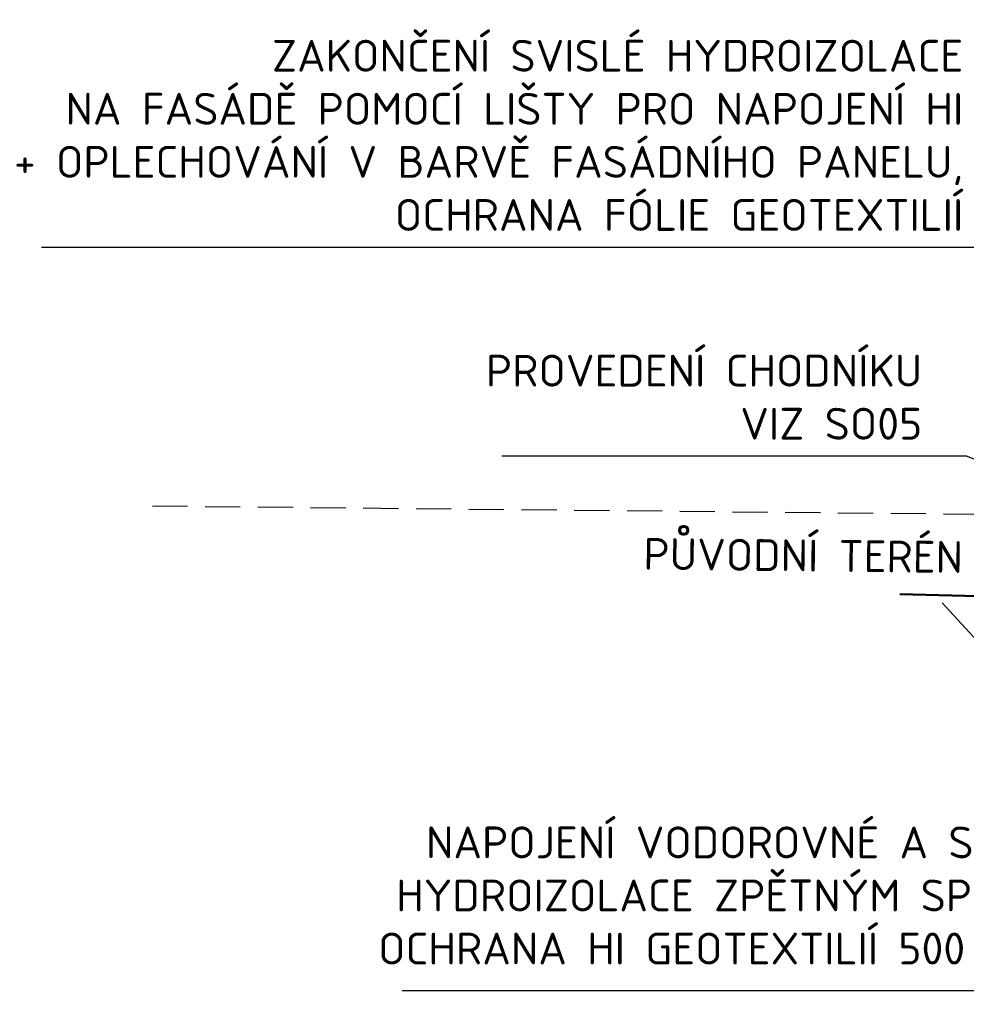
# Model space of a CAD drawing. Header units: millimetres. Extents: x -118752 to 407724, y -73278 to 155058.
# Tile 230 of 256: x 119728 to 123147, y 109610 to 113167. Entities that reach past the tile are written whole.
import ezdxf

# ---------------------------------------------------------------- set-up
doc = ezdxf.new("R2010")
doc.units = ezdxf.units.MM
doc.header["$LTSCALE"] = 10
doc.linetypes.add('DASHED', pattern=[19.05, 12.7, -6.35])
for name, color, linetype, lineweight in [('CKSTENY_REZ', 6, 'Continuous', 50), ('CKTEXTY_MALE', 3, 'Continuous', 18), ('pohledy', 7, 'Continuous', 25)]:
    doc.layers.add(name, color=color, linetype=linetype, lineweight=lineweight)
doc.styles.get("Standard").update_dxf_attribs({"font": 'isocpeur.ttf'})
doc.dimstyles.new('CADKON$7', dxfattribs={"dimscale": 100, "dimtxt": 2.5, "dimasz": 2.5, "dimexe": 1.8, "dimexo": 5, "dimgap": 0.6, "dimtad": 1, "dimrnd": 1, "dimtxsty": 'Standard', "dimblk1": 'OBLIQUE', "dimblk2": 'OBLIQUE', "dimsah": 1, "dimcen": 2.5, "dimadec": 1, "dimazin": 2, "dimtfac": 1, "dimtdec": 4, "dimtix": 1, "dimtmove": 0, "dimatfit": 3, "dimldrblk": 'DOTSMALL', "dimfxl": 5, "dimfxlon": 1, "dimtfill": 1, "dimtolj": 1, "dimarcsym": 0})

# ---------------------------------------------------------------- blocks, each defined once
blk = doc.blocks.new('_OBLIQUE')
at = {"color": 0, "linetype": 'ByBlock'}
blk.add_line((-0.5, -0.5), (0.5, 0.5), dxfattribs=at)

msp = doc.modelspace()

# ---------------------------------------------------------------- linework, layer by layer
at = {"layer": 'CKSTENY_REZ'}
msp.add_line((124207.345, 111060.331), (122907.036, 111090.941), dxfattribs=at)
at = {"layer": 'Defpoints'}
msp.add_line((123060.162, 111060.331), (125079.678, 108860.292), dxfattribs=at)
at = {"layer": 'pohledy', "linetype": 'DASHED'}
msp.add_lwpolyline([(120207.345, 111410.331), (125207.345, 111360.331), (132917.845, 111060.331), (146412.845, 111110.331), (157262.845, 110660.331), (162262.845, 110460.331)], dxfattribs=at)

# ---------------------------------------------------------------- texts
at = {"layer": 'CKTEXTY_MALE'}
msp.add_text('PŮVODNÍ TERÉN', height=115, rotation=359.396748, dxfattribs=at).set_placement((121980.552, 111179.602))
at = {"layer": 'CKTEXTY_MALE', "char_height": 115, "attachment_point": 9}
for s, insert in [('ZAKONČENÍ SVISLÉ HYDROIZOLACE\\PNA FASÁDĚ POMOCÍ LIŠTY PRO NAPOJENÍ HI\\P+ OPLECHOVÁNÍ V BARVĚ FASÁDNÍHO PANELU,\\POCHRANA FÓLIE GEOTEXTILIÍ', (123136.223, 112403.686)), ('PROVEDENÍ CHODNÍKU \\PVIZ SO05', (122988.09, 111649.621)), ('NAPOJENÍ VODOROVNÉ A SVISLÉ\\PHYDROIZOLACE ZPĚTNÝM SPOJEM, \\POCHRANA HI GEOTEXTILIÍ 500 g/m2', (123570.39, 109718.88))]:
    msp.add_mtext(s, dxfattribs=dict(at, insert=insert))

# ---------------------------------------------------------------- leaders
at = {"layer": 'CKTEXTY_MALE', "annotation_type": 0, "has_hookline": 1, "hookline_direction": 1}
for points, text_width in [([(125177.345, 111289.453), (123296.223, 112343.686), (123196.223, 112343.686)], 3329.25), ([(124386.1, 111108.852), (123148.09, 111589.621), (123048.09, 111589.621)], 1518), ([(125126.621, 110980.331), (123730.39, 109658.88), (123630.39, 109658.88)], 2461)]:
    msp.add_leader(points, dimstyle='CADKON$7', override={"dimtxt": 2.3, "dimasz": 1}, dxfattribs=dict(at, text_width=text_width))

doc.saveas('drawing.dxf')
